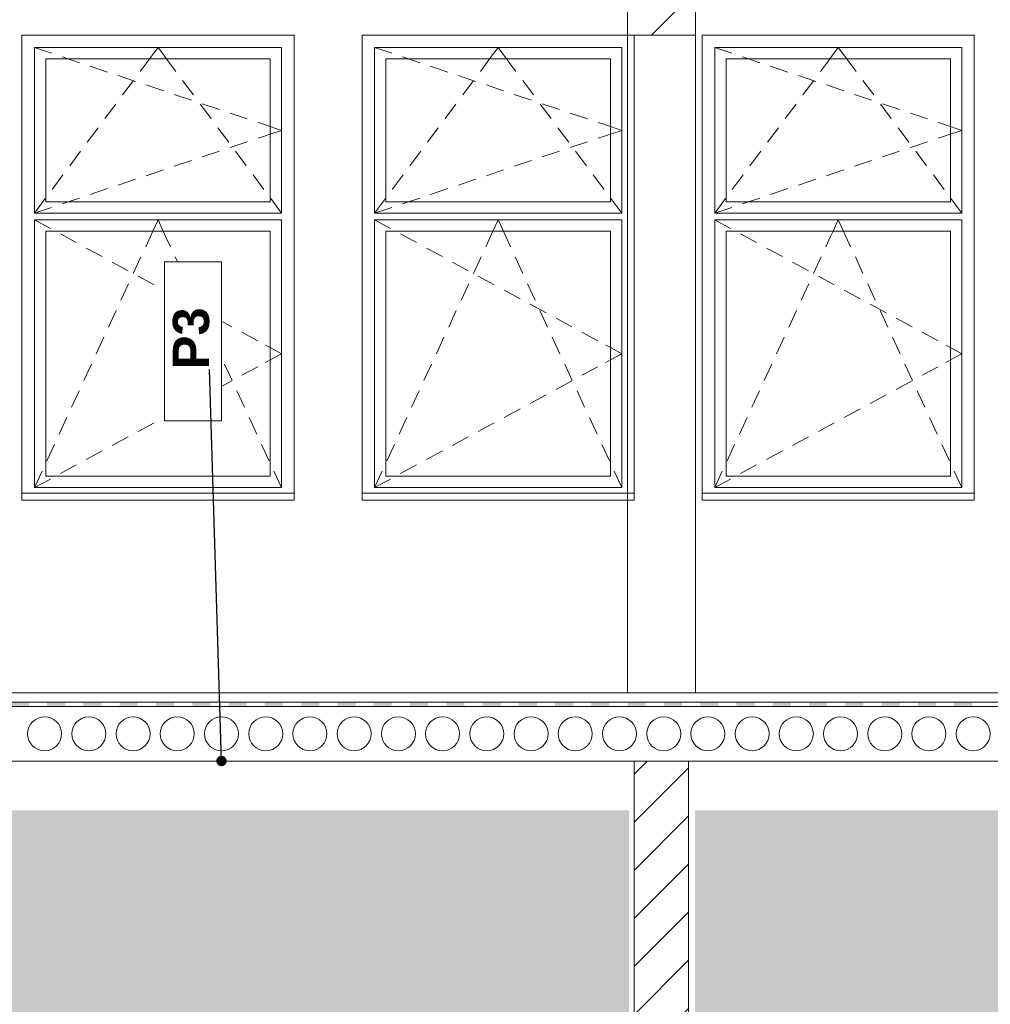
# Model space of a CAD drawing. Header units: centimetres. Extents: x 5703 to 19022, y -2164 to 612.
# Tile 23 of 49: x 15250 to 15678, y -849 to -415. Entities that reach past the tile are written whole.
import ezdxf

# ---------------------------------------------------------------- set-up
doc = ezdxf.new("R2010")
doc.units = ezdxf.units.CM
doc.header["$MEASUREMENT"] = 0
doc.set_wipeout_variables(frame=1)
for name, color, linetype in [('810-Ogólne', 7, 'Continuous'), ('830-Teksty Etykiety', 7, 'Continuous'), ('____PRZEKRÓJ_KRESKI', 7, 'Continuous'), ('MF_AREA_BLOCK', 7, 'Continuous'), ('MF_KRESKOWANIE', 7, 'Continuous'), ('MF_SCIANY_KONSTR', 7, 'Continuous'), ('MF_WIDOK', 7, 'Continuous'), ('MF_WYM_DUŻE', 7, 'Continuous')]:
    doc.layers.add(name, color=color, linetype=linetype)
doc.styles.add('GENERATED_STYLE_3', font='arial.ttf')
doc.styles.add('GENERATED_STYLE_5', font='arialbd.ttf')
doc.dimstyles.new('GENERATED_STYLE__1', dxfattribs={"dimtxt": 12, "dimasz": 6.08, "dimexe": 0.18, "dimexo": 0.0625, "dimgap": 0.09, "dimtad": 1, "dimdec": 0, "dimzin": 0, "dimdsep": 46, "dimtxsty": 'GENERATED_STYLE_3', "dimblk": 'ARROWHEAD_2', "dimblk1": 'ARROWHEAD_2', "dimblk2": 'ARROWHEAD_2', "dimcen": 0.09, "dimse1": 1, "dimse2": 1, "dimclrd": 7, "dimclre": 7, "dimclrt": 7, "dimadec": 0, "dimazin": 0, "dimtfac": 1, "dimtdec": 4, "dimtmove": 0, "dimatfit": 3, "dimfxl": 1, "dimtolj": 1, "dimtzin": 0, "dimarcsym": 0})
doc.dimstyles.new('GENERATED_STYLE__4', dxfattribs={"dimtxt": 0.18, "dimasz": 9.12, "dimexe": 0.18, "dimexo": 0.0625, "dimgap": 0.09, "dimtad": 0, "dimtih": 1, "dimtoh": 1, "dimdec": 4, "dimzin": 0, "dimdsep": 46, "dimcen": 0.09, "dimadec": 0, "dimazin": 0, "dimtfac": 1, "dimtdec": 4, "dimtmove": 0, "dimatfit": 3, "dimldrblk": 'ARROWHEAD_11', "dimfxl": 1, "dimtolj": 1, "dimtzin": 0, "dimarcsym": 0})
pattern_1 = [(45, (-4821233.928, -1061.357), (-10.60660172, 10.60660172), [])]

# ---------------------------------------------------------------- blocks, each defined once
blk = doc.blocks.new('*D23', base_point=(-4821233.93, -1061.36))
at = {"layer": 'MF_WYM_DUŻE', "color": 7, "linetype": 'Continuous', "lineweight": 15, "transparency": 16777216}
for p, q in [((16254.81, -273.67), (16246.81, -269.05)), ((16246.81, -1106.05), (16254.81, -1110.67))]:
    blk.add_line(p, q, dxfattribs=at)
at = {"layer": 'MF_WYM_DUŻE', "color": 7, "linetype": 'Continuous', "lineweight": 13, "transparency": 16777216}
for p, q in [((16250.81, -271.36), (16250.81, -267.45)), ((16256.81, -271.36), (16244.81, -271.36)), ((16250.81, -1108.36), (16250.81, -271.36)), ((16256.81, -1108.36), (16244.81, -1108.36)), ((16250.81, -1112.27), (16250.81, -1108.36))]:
    blk.add_line(p, q, dxfattribs=at)
at = {"layer": 'MF_WYM_DUŻE', "color": 7, "lineweight": 13, "transparency": 16777216, "insert": (16248.41, -703.52), "char_height": 12, "attachment_point": 7, "rotation": 90, "style": 'GENERATED_STYLE_3'}
blk.add_mtext('\\A1;{\\pql;\\fArial|b0|i0|c238|p38;837}', dxfattribs=at)
blk = doc.blocks.new('ARROWHEAD_2')
at = {"color": 0, "linetype": 'Continuous', "lineweight": 0}
for p, q in [((0, 0), (-1, 0)), ((-0.378, -0.655), (0.378, 0.655))]:
    blk.add_line(p, q, dxfattribs=at)
blk = doc.blocks.new('*D24', base_point=(-4821233.93, -1061.36))
at = {"layer": 'MF_WYM_DUŻE', "color": 7, "linetype": 'Continuous', "lineweight": 15, "transparency": 16777216}
for p, q in [((16224.81, -273.67), (16216.81, -269.05)), ((16216.81, -1106.05), (16224.81, -1110.67))]:
    blk.add_line(p, q, dxfattribs=at)
at = {"layer": 'MF_WYM_DUŻE', "color": 7, "linetype": 'Continuous', "lineweight": 13, "transparency": 16777216}
for p, q in [((16220.81, -271.36), (16220.81, -267.45)), ((16226.81, -271.36), (16214.81, -271.36)), ((16220.81, -1108.36), (16220.81, -271.36)), ((16226.81, -1108.36), (16214.81, -1108.36)), ((16220.81, -1112.27), (16220.81, -1108.36))]:
    blk.add_line(p, q, dxfattribs=at)
at = {"layer": 'MF_WYM_DUŻE', "color": 7, "lineweight": 13, "transparency": 16777216, "insert": (16218.41, -703.52), "char_height": 12, "attachment_point": 7, "rotation": 90, "style": 'GENERATED_STYLE_3'}
blk.add_mtext('\\A1;{\\pql;\\fArial|b0|i0|c238|p38;837}', dxfattribs=at)
blk = doc.blocks.new('*X54', base_point=(-4821233.93, -1061.36))
at = {"layer": '810-Ogólne', "linetype": 'Continuous', "lineweight": 0, "true_color": 0x000000}
for points in [[(15246.08, -715.36), (15246.08, -716.45), (15254.08, -716.45), (15254.08, -715.36)], [(15262.08, -715.36), (15262.08, -716.45), (15270.08, -716.45), (15270.08, -715.36)], [(15278.08, -715.36), (15278.08, -716.44), (15286.08, -716.44), (15286.08, -715.36)], [(15294.08, -715.36), (15294.08, -716.44), (15302.08, -716.44), (15302.08, -715.36)], [(15310.08, -715.36), (15310.08, -716.44), (15318.08, -716.44), (15318.08, -715.36)], [(15326.08, -715.36), (15326.08, -716.44), (15334.08, -716.44), (15334.08, -715.36)], [(15342.08, -715.36), (15342.08, -716.44), (15350.08, -716.44), (15350.08, -715.36)], [(15358.08, -715.36), (15358.08, -716.44), (15366.08, -716.44), (15366.08, -715.36)], [(15374.08, -715.36), (15374.08, -716.44), (15382.08, -716.44), (15382.08, -715.36)], [(15390.08, -715.36), (15390.08, -716.44), (15398.08, -716.44), (15398.08, -715.36)], [(15406.08, -715.36), (15406.08, -716.44), (15414.08, -716.44), (15414.08, -715.36)], [(15422.08, -715.36), (15422.08, -716.44), (15430.08, -716.44), (15430.08, -715.36)], [(15438.08, -715.36), (15438.08, -716.44), (15446.08, -716.44), (15446.08, -715.36)], [(15454.08, -715.36), (15454.08, -716.44), (15462.08, -716.44), (15462.08, -715.36)], [(15470.08, -715.36), (15470.08, -716.44), (15478.08, -716.44), (15478.08, -715.36)], [(15486.08, -715.36), (15486.08, -716.44), (15494.08, -716.44), (15494.08, -715.36)], [(15502.08, -715.36), (15502.08, -716.44), (15510.08, -716.44), (15510.08, -715.36)], [(15518.08, -715.36), (15518.08, -716.44), (15526.08, -716.44), (15526.08, -715.36)], [(15534.08, -715.36), (15534.08, -716.44), (15542.08, -716.44), (15542.08, -715.36)], [(15550.08, -715.36), (15550.08, -716.44), (15558.08, -716.44), (15558.08, -715.36)], [(15566.08, -715.36), (15566.08, -716.44), (15574.08, -716.44), (15574.08, -715.36)], [(15582.08, -715.36), (15582.08, -716.44), (15590.08, -716.44), (15590.08, -715.36)], [(15598.08, -715.36), (15598.08, -716.44), (15606.08, -716.44), (15606.08, -715.36)], [(15614.08, -715.36), (15614.08, -716.44), (15622.08, -716.44), (15622.08, -715.36)], [(15630.08, -715.36), (15630.08, -716.44), (15638.08, -716.44), (15638.08, -715.36)], [(15646.08, -715.36), (15646.08, -716.44), (15654.08, -716.44), (15654.08, -715.36)], [(15662.08, -715.36), (15662.08, -716.44), (15670.08, -716.44), (15670.08, -715.36)], [(15254.08, -716.45), (15246.08, -716.45), (15246.08, -717.36), (15254.08, -717.36)], [(15270.08, -716.45), (15262.08, -716.45), (15262.08, -717.36), (15270.08, -717.36)], [(15286.08, -716.44), (15278.08, -716.44), (15278.08, -717.36), (15286.08, -717.36)], [(15302.08, -716.44), (15294.08, -716.44), (15294.08, -717.36), (15302.08, -717.36)], [(15318.08, -716.44), (15310.08, -716.44), (15310.08, -717.36), (15318.08, -717.36)], [(15334.08, -716.44), (15326.08, -716.44), (15326.08, -717.36), (15334.08, -717.36)], [(15350.08, -716.44), (15342.08, -716.44), (15342.08, -717.36), (15350.08, -717.36)], [(15366.08, -716.44), (15358.08, -716.44), (15358.08, -717.36), (15366.08, -717.36)], [(15382.08, -716.44), (15374.08, -716.44), (15374.08, -717.36), (15382.08, -717.36)], [(15398.08, -716.44), (15390.08, -716.44), (15390.08, -717.36), (15398.08, -717.36)], [(15414.08, -716.44), (15406.08, -716.44), (15406.08, -717.36), (15414.08, -717.36)], [(15430.08, -716.44), (15422.08, -716.44), (15422.08, -717.36), (15430.08, -717.36)], [(15446.08, -716.44), (15438.08, -716.44), (15438.08, -717.36), (15446.08, -717.36)], [(15462.08, -716.44), (15454.08, -716.44), (15454.08, -717.36), (15462.08, -717.36)], [(15478.08, -716.44), (15470.08, -716.44), (15470.08, -717.36), (15478.08, -717.36)], [(15494.08, -716.44), (15486.08, -716.44), (15486.08, -717.36), (15494.08, -717.36)], [(15510.08, -716.44), (15502.08, -716.44), (15502.08, -717.36), (15510.08, -717.36)], [(15526.08, -716.44), (15518.08, -716.44), (15518.08, -717.36), (15526.08, -717.36)], [(15542.08, -716.44), (15534.08, -716.44), (15534.08, -717.36), (15542.08, -717.36)], [(15558.08, -716.44), (15550.08, -716.44), (15550.08, -717.36), (15558.08, -717.36)], [(15574.08, -716.44), (15566.08, -716.44), (15566.08, -717.36), (15574.08, -717.36)], [(15590.08, -716.44), (15582.08, -716.44), (15582.08, -717.36), (15590.08, -717.36)], [(15606.08, -716.44), (15598.08, -716.44), (15598.08, -717.36), (15606.08, -717.36)], [(15622.08, -716.44), (15614.08, -716.44), (15614.08, -717.36), (15622.08, -717.36)], [(15638.08, -716.44), (15630.08, -716.44), (15630.08, -717.36), (15638.08, -717.36)], [(15654.08, -716.44), (15646.08, -716.44), (15646.08, -717.36), (15654.08, -717.36)], [(15670.08, -716.44), (15662.08, -716.44), (15662.08, -717.36), (15670.08, -717.36)]]:
    blk.add_hatch(color=18, dxfattribs=at).paths.add_polyline_path(points)
blk = doc.blocks.new('*D147', base_point=(-4821233.93, -1061.36))
at = {"layer": 'MF_WYM_DUŻE', "color": 7, "linetype": 'Continuous', "lineweight": 15, "transparency": 16777216}
for p, q in [((15932.7, -389.05), (15940.7, -393.67)), ((15932.7, -1059.05), (15940.7, -1063.67))]:
    blk.add_line(p, q, dxfattribs=at)
at = {"layer": 'MF_WYM_DUŻE', "color": 7, "linetype": 'Continuous', "lineweight": 13, "transparency": 16777216}
for p, q in [((15942.7, -391.36), (15930.7, -391.36)), ((15936.7, -1061.36), (15936.7, -391.36)), ((15942.7, -1061.36), (15930.7, -1061.36))]:
    blk.add_line(p, q, dxfattribs=at)
at = {"layer": 'MF_WYM_DUŻE', "color": 7, "lineweight": 13, "transparency": 16777216, "char_height": 12, "attachment_point": 7, "rotation": 90, "style": 'GENERATED_STYLE_3'}
for s, insert in [('\\A1;{\\pql;\\fArial|b0|i0|c238|p38;670}', (15934.3, -730.91)), ('\\A1;{\\pql;\\fArial|b0|i0|c238|p38;12}', (15934.3, -1059.05))]:
    blk.add_mtext(s, dxfattribs=dict(at, insert=insert))
blk = doc.blocks.new('*D157', base_point=(-4821233.93, -1061.36))
at = {"layer": 'MF_WYM_DUŻE', "color": 7, "linetype": 'Continuous', "lineweight": 15, "transparency": 16777216}
for p, q in [((15962.7, -389.05), (15970.7, -393.67)), ((15962.7, -1059.05), (15970.7, -1063.67))]:
    blk.add_line(p, q, dxfattribs=at)
at = {"layer": 'MF_WYM_DUŻE', "color": 7, "linetype": 'Continuous', "lineweight": 13, "transparency": 16777216}
for p, q in [((15972.7, -391.36), (15960.7, -391.36)), ((15966.7, -1061.36), (15966.7, -391.36)), ((15972.7, -1061.36), (15960.7, -1061.36))]:
    blk.add_line(p, q, dxfattribs=at)
at = {"layer": 'MF_WYM_DUŻE', "color": 7, "lineweight": 13, "transparency": 16777216, "char_height": 12, "attachment_point": 7, "rotation": 90, "style": 'GENERATED_STYLE_3'}
for s, insert in [('\\A1;{\\pql;\\fArial|b0|i0|c238|p38;670}', (15964.3, -730.91)), ('\\A1;{\\pql;\\fArial|b0|i0|c238|p38;12}', (15964.3, -1059.05))]:
    blk.add_mtext(s, dxfattribs=dict(at, insert=insert))
blk = doc.blocks.new('ARROWHEAD_11')
at = {"color": 0, "linetype": 'Continuous', "lineweight": 0}
blk.add_line((0, 0), (-1, 0), dxfattribs=at)
at = {"color": 0, "linetype": 'Continuous', "lineweight": 0, "const_width": 0.25, "flags": 128}
blk.add_lwpolyline([(-0.125, 0, 1), (0.125, 0, 1)], format="xyb", close=True, dxfattribs=at)

msp = doc.modelspace()

# ---------------------------------------------------------------- hatches: boundary and pattern name
at = {"layer": 'MF_KRESKOWANIE', "linetype": 'Continuous', "lineweight": 13, "true_color": 0x6a6a6a}
h = msp.add_hatch(dxfattribs=at)
h.set_pattern_fill('BLOCZKI_CERAMICZNE_0002', color=251, style=0, pattern_type=2)
h.set_pattern_definition(pattern_1)
h.paths.add_polyline_path([(15517.98, -391.36), (15547.98, -391.36), (15547.98, -421.36), (15517.98, -421.36)])
h = msp.add_hatch(dxfattribs=at)
h.set_pattern_fill('BLOCZKI_CERAMICZNE_0002', color=251, style=0, pattern_type=2)
h.set_pattern_definition(pattern_1)
h.paths.add_polyline_path([(15520.98, -741.36), (15544.98, -741.36), (15544.98, -1076.16), (15520.98, -1076.16)])
at = {"layer": 'MF_KRESKOWANIE', "linetype": 'Continuous', "lineweight": 18}
for points in [[(14954.51, -763.11), (15518.71, -763.11), (15518.71, -992.83), (14954.51, -992.83)], [(15547.73, -763.11), (15803.18, -763.11), (15803.18, -992.83), (15547.73, -992.83)]]:
    msp.add_hatch(color=255, dxfattribs=at).paths.add_polyline_path(points)

# ---------------------------------------------------------------- linework, layer by layer
at = {"layer": '810-Ogólne', "color": 7, "linetype": 'Continuous', "lineweight": 13}
for p, q in [((16120.42, -715.36), (14351.98, -715.36)), ((14351.98, -717.36), (16120.42, -717.36))]:
    msp.add_line(p, q, dxfattribs=at)
at = {"layer": '____PRZEKRÓJ_KRESKI', "color": 7, "linetype": 'Continuous', "lineweight": 13}
for p, q in [((15250.98, -623.36), (15250.98, -421.36)), ((15250.98, -421.36), (15370.98, -421.36)), ((15370.98, -421.36), (15370.98, -623.36)), ((15400.98, -623.36), (15400.98, -421.36)), ((15400.98, -421.36), (15520.98, -421.36)), ((15520.98, -421.36), (15520.98, -623.36)), ((15550.98, -623.36), (15550.98, -421.36)), ((15550.98, -421.36), (15670.98, -421.36)), ((15670.98, -421.36), (15670.98, -623.36)), ((15256.48, -431.86), (15256.48, -426.86)), ((15256.48, -426.86), (15365.48, -426.86)), ((15256.48, -426.86), (15264.06, -429.4)), ((15307.24, -431.86), (15310.98, -426.86)), ((15314.71, -431.86), (15310.98, -426.86)), ((15365.48, -426.86), (15365.48, -431.86)), ((15406.48, -431.86), (15406.48, -426.86)), ((15406.48, -426.86), (15515.48, -426.86)), ((15406.48, -426.86), (15414.06, -429.4)), ((15457.24, -431.86), (15460.98, -426.86)), ((15464.71, -431.86), (15460.98, -426.86)), ((15515.48, -426.86), (15515.48, -431.86)), ((15556.48, -431.86), (15556.48, -426.86)), ((15556.48, -426.86), (15665.48, -426.86)), ((15556.48, -426.86), (15564.06, -429.4)), ((15607.24, -431.86), (15610.98, -426.86)), ((15614.71, -431.86), (15610.98, -426.86)), ((15665.48, -426.86), (15665.48, -431.86)), ((15256.48, -494.86), (15256.48, -431.86)), ((15261.48, -431.86), (15261.48, -494.86)), ((15360.48, -431.86), (15261.48, -431.86)), ((15268.8, -430.99), (15271.41, -431.86)), ((15271.41, -431.86), (15276.39, -433.53)), ((15303.14, -437.35), (15306.19, -433.27)), ((15306.19, -433.27), (15307.24, -431.86)), ((15315.76, -433.27), (15314.71, -431.86)), ((15318.81, -437.35), (15315.76, -433.27)), ((15360.48, -494.86), (15360.48, -431.86)), ((15365.48, -431.86), (15365.48, -494.86)), ((15406.48, -494.86), (15406.48, -431.86)), ((15411.48, -431.86), (15411.48, -494.86)), ((15510.48, -431.86), (15411.48, -431.86)), ((15418.8, -430.99), (15421.41, -431.86)), ((15421.41, -431.86), (15426.39, -433.53)), ((15453.14, -437.35), (15456.19, -433.27)), ((15456.19, -433.27), (15457.24, -431.86)), ((15465.76, -433.27), (15464.71, -431.86)), ((15468.81, -437.35), (15465.76, -433.27)), ((15510.48, -494.86), (15510.48, -431.86)), ((15515.48, -431.86), (15515.48, -494.86)), ((15556.48, -494.86), (15556.48, -431.86)), ((15561.48, -431.86), (15561.48, -494.86)), ((15660.48, -431.86), (15561.48, -431.86)), ((15568.8, -430.99), (15571.41, -431.86)), ((15571.41, -431.86), (15576.39, -433.53)), ((15603.14, -437.35), (15606.19, -433.27)), ((15606.19, -433.27), (15607.24, -431.86)), ((15615.76, -433.27), (15614.71, -431.86)), ((15618.81, -437.35), (15615.76, -433.27)), ((15660.48, -494.86), (15660.48, -431.86)), ((15665.48, -431.86), (15665.48, -494.86)), ((15281.13, -435.11), (15288.72, -437.65)), ((15431.13, -435.11), (15438.72, -437.65)), ((15581.13, -435.11), (15588.72, -437.65)), ((15293.46, -439.24), (15301.05, -441.78)), ((15295.36, -447.77), (15300.15, -441.36)), ((15326.59, -447.77), (15321.81, -441.36)), ((15443.46, -439.24), (15451.05, -441.78)), ((15445.36, -447.77), (15450.15, -441.36)), ((15476.59, -447.77), (15471.81, -441.36)), ((15593.46, -439.24), (15601.05, -441.78)), ((15595.36, -447.77), (15600.15, -441.36)), ((15626.59, -447.77), (15621.81, -441.36)), ((15305.79, -443.37), (15313.37, -445.91)), ((15455.79, -443.37), (15463.37, -445.91)), ((15605.79, -443.37), (15613.37, -445.91)), ((15318.11, -447.5), (15325.7, -450.04)), ((15468.11, -447.5), (15475.7, -450.04)), ((15618.11, -447.5), (15625.7, -450.04)), ((15287.59, -458.19), (15292.37, -451.78)), ((15334.37, -458.19), (15329.58, -451.78)), ((15330.44, -451.62), (15338.03, -454.17)), ((15437.59, -458.19), (15442.37, -451.78)), ((15484.37, -458.19), (15479.58, -451.78)), ((15480.44, -451.62), (15488.03, -454.17)), ((15587.59, -458.19), (15592.37, -451.78)), ((15634.37, -458.19), (15629.58, -451.78)), ((15630.44, -451.62), (15638.03, -454.17)), ((15342.77, -455.75), (15350.35, -458.29)), ((15355.1, -459.88), (15357.89, -460.82)), ((15492.77, -455.75), (15500.35, -458.29)), ((15505.1, -459.88), (15507.89, -460.82)), ((15642.77, -455.75), (15650.35, -458.29)), ((15655.1, -459.88), (15657.89, -460.82)), ((15279.81, -468.61), (15284.59, -462.2)), ((15342.15, -468.61), (15337.36, -462.2)), ((15357.89, -460.82), (15360.48, -461.68)), ((15360.48, -461.68), (15365.48, -463.36)), ((15360.48, -465.03), (15365.48, -463.36)), ((15429.81, -468.61), (15434.59, -462.2)), ((15492.15, -468.61), (15487.36, -462.2)), ((15507.89, -460.82), (15510.48, -461.68)), ((15510.48, -461.68), (15515.48, -463.36)), ((15510.48, -465.03), (15515.48, -463.36)), ((15579.81, -468.61), (15584.59, -462.2)), ((15642.15, -468.61), (15637.36, -462.2)), ((15657.89, -460.82), (15660.48, -461.68)), ((15660.48, -461.68), (15665.48, -463.36)), ((15660.48, -465.03), (15665.48, -463.36)), ((15342.77, -470.96), (15350.35, -468.42)), ((15355.1, -466.83), (15357.89, -465.9)), ((15357.89, -465.9), (15360.48, -465.03)), ((15492.77, -470.96), (15500.35, -468.42)), ((15505.1, -466.83), (15507.89, -465.9)), ((15507.89, -465.9), (15510.48, -465.03)), ((15642.77, -470.96), (15650.35, -468.42)), ((15655.1, -466.83), (15657.89, -465.9)), ((15657.89, -465.9), (15660.48, -465.03)), ((15272.03, -479.02), (15276.82, -472.61)), ((15330.44, -475.09), (15338.03, -472.55)), ((15349.92, -479.02), (15345.14, -472.61)), ((15422.03, -479.02), (15426.82, -472.61)), ((15480.44, -475.09), (15488.03, -472.55)), ((15499.92, -479.02), (15495.14, -472.61)), ((15572.03, -479.02), (15576.82, -472.61)), ((15630.44, -475.09), (15638.03, -472.55)), ((15649.92, -479.02), (15645.14, -472.61)), ((15318.11, -479.22), (15325.7, -476.68)), ((15468.11, -479.22), (15475.7, -476.68)), ((15618.11, -479.22), (15625.7, -476.68)), ((15305.79, -483.35), (15313.37, -480.81)), ((15455.79, -483.35), (15463.37, -480.81)), ((15605.79, -483.35), (15613.37, -480.81)), ((15264.25, -489.44), (15269.04, -483.03)), ((15293.46, -487.47), (15301.05, -484.93)), ((15357.7, -489.44), (15352.91, -483.03)), ((15414.25, -489.44), (15419.04, -483.03)), ((15443.46, -487.47), (15451.05, -484.93)), ((15507.7, -489.44), (15502.91, -483.03)), ((15564.25, -489.44), (15569.04, -483.03)), ((15593.46, -487.47), (15601.05, -484.93)), ((15657.7, -489.44), (15652.91, -483.03)), ((15281.13, -491.6), (15288.72, -489.06)), ((15431.13, -491.6), (15438.72, -489.06)), ((15581.13, -491.6), (15588.72, -489.06)), ((15256.48, -499.86), (15261.26, -493.45)), ((15271.41, -494.86), (15276.39, -493.19)), ((15365.48, -499.86), (15360.69, -493.45)), ((15406.48, -499.86), (15411.26, -493.45)), ((15421.41, -494.86), (15426.39, -493.19)), ((15515.48, -499.86), (15510.69, -493.45)), ((15556.48, -499.86), (15561.26, -493.45)), ((15571.41, -494.86), (15576.39, -493.19)), ((15665.48, -499.86), (15660.69, -493.45)), ((15256.48, -499.86), (15256.48, -494.86)), ((15256.48, -499.86), (15264.06, -497.32)), ((15261.48, -494.86), (15360.48, -494.86)), ((15268.8, -495.73), (15271.41, -494.86)), ((15365.48, -494.86), (15365.48, -499.86)), ((15406.48, -499.86), (15406.48, -494.86)), ((15406.48, -499.86), (15414.06, -497.32)), ((15411.48, -494.86), (15510.48, -494.86)), ((15418.8, -495.73), (15421.41, -494.86)), ((15515.48, -494.86), (15515.48, -499.86)), ((15556.48, -499.86), (15556.48, -494.86)), ((15556.48, -499.86), (15564.06, -497.32)), ((15561.48, -494.86), (15660.48, -494.86)), ((15568.8, -495.73), (15571.41, -494.86)), ((15665.48, -494.86), (15665.48, -499.86)), ((15365.48, -499.86), (15256.48, -499.86)), ((15256.48, -507.86), (15256.48, -502.86)), ((15256.48, -502.86), (15365.48, -502.86)), ((15256.48, -502.86), (15263.51, -506.67)), ((15308.67, -507.86), (15310.98, -502.86)), ((15313.29, -507.86), (15310.98, -502.86)), ((15365.48, -502.86), (15365.48, -507.86)), ((15515.48, -499.86), (15406.48, -499.86)), ((15406.48, -507.86), (15406.48, -502.86)), ((15406.48, -502.86), (15515.48, -502.86)), ((15406.48, -502.86), (15413.51, -506.67)), ((15458.67, -507.86), (15460.98, -502.86)), ((15463.29, -507.86), (15460.98, -502.86)), ((15515.48, -502.86), (15515.48, -507.86)), ((15665.48, -499.86), (15556.48, -499.86)), ((15556.48, -507.86), (15556.48, -502.86)), ((15556.48, -502.86), (15665.48, -502.86)), ((15556.48, -502.86), (15563.51, -506.67)), ((15608.67, -507.86), (15610.98, -502.86)), ((15613.29, -507.86), (15610.98, -502.86)), ((15665.48, -502.86), (15665.48, -507.86)), ((15256.48, -615.86), (15256.48, -507.86)), ((15261.48, -507.86), (15261.48, -615.86)), ((15360.48, -507.86), (15261.48, -507.86)), ((15267.91, -509.05), (15274.95, -512.85)), ((15305.54, -514.64), (15307.62, -510.12)), ((15307.62, -510.12), (15308.67, -507.86)), ((15314.33, -510.12), (15313.29, -507.86)), ((15316.42, -514.64), (15314.33, -510.12)), ((15360.48, -615.86), (15360.48, -507.86)), ((15365.48, -507.86), (15365.48, -615.86)), ((15406.48, -615.86), (15406.48, -507.86)), ((15411.48, -507.86), (15411.48, -615.86)), ((15510.48, -507.86), (15411.48, -507.86)), ((15417.91, -509.05), (15424.95, -512.85)), ((15455.54, -514.64), (15457.62, -510.12)), ((15457.62, -510.12), (15458.67, -507.86)), ((15464.33, -510.12), (15463.29, -507.86)), ((15466.42, -514.64), (15464.33, -510.12)), ((15510.48, -615.86), (15510.48, -507.86)), ((15515.48, -507.86), (15515.48, -615.86)), ((15556.48, -615.86), (15556.48, -507.86)), ((15561.48, -507.86), (15561.48, -615.86)), ((15660.48, -507.86), (15561.48, -507.86)), ((15567.91, -509.05), (15574.95, -512.85)), ((15605.54, -514.64), (15607.62, -510.12)), ((15607.62, -510.12), (15608.67, -507.86)), ((15614.33, -510.12), (15613.29, -507.86)), ((15616.42, -514.64), (15614.33, -510.12)), ((15660.48, -615.86), (15660.48, -507.86)), ((15665.48, -507.86), (15665.48, -615.86)), ((15279.34, -515.23), (15286.38, -519.04)), ((15429.34, -515.23), (15436.38, -519.04)), ((15579.34, -515.23), (15586.38, -519.04)), ((15300.08, -526.44), (15303.44, -519.18)), ((15321.87, -526.44), (15318.52, -519.18)), ((15450.08, -526.44), (15453.44, -519.18)), ((15471.87, -526.44), (15468.52, -519.18)), ((15600.08, -526.44), (15603.44, -519.18)), ((15621.87, -526.44), (15618.52, -519.18)), ((15290.78, -521.42), (15297.81, -525.23)), ((15440.78, -521.42), (15447.81, -525.23)), ((15590.78, -521.42), (15597.81, -525.23)), ((15302.21, -527.61), (15309.24, -531.42)), ((15452.21, -527.61), (15459.24, -531.42)), ((15602.21, -527.61), (15609.24, -531.42)), ((15294.63, -538.24), (15297.99, -530.98)), ((15313.64, -533.8), (15320.68, -537.61)), ((15327.32, -538.24), (15323.97, -530.98)), ((15444.63, -538.24), (15447.99, -530.98)), ((15463.64, -533.8), (15470.68, -537.61)), ((15477.32, -538.24), (15473.97, -530.98)), ((15594.63, -538.24), (15597.99, -530.98)), ((15613.64, -533.8), (15620.68, -537.61)), ((15627.32, -538.24), (15623.97, -530.98)), ((15325.07, -539.99), (15332.11, -543.8)), ((15475.07, -539.99), (15482.11, -543.8)), ((15625.07, -539.99), (15632.11, -543.8)), ((15289.18, -550.05), (15292.54, -542.78)), ((15332.77, -550.05), (15329.42, -542.78)), ((15336.51, -546.18), (15343.54, -549.98)), ((15439.18, -550.05), (15442.54, -542.78)), ((15482.77, -550.05), (15479.42, -542.78)), ((15486.51, -546.18), (15493.54, -549.98)), ((15589.18, -550.05), (15592.54, -542.78)), ((15632.77, -550.05), (15629.42, -542.78)), ((15636.51, -546.18), (15643.54, -549.98)), ((15283.73, -561.85), (15287.09, -554.58)), ((15338.22, -561.85), (15334.87, -554.58)), ((15347.94, -552.36), (15354.97, -556.17)), ((15433.73, -561.85), (15437.09, -554.58)), ((15488.22, -561.85), (15484.87, -554.58)), ((15497.94, -552.36), (15504.97, -556.17)), ((15583.73, -561.85), (15587.09, -554.58)), ((15638.22, -561.85), (15634.87, -554.58)), ((15647.94, -552.36), (15654.97, -556.17)), ((15358.44, -558.05), (15360.48, -559.15)), ((15360.48, -559.15), (15365.48, -561.86)), ((15508.44, -558.05), (15510.48, -559.15)), ((15510.48, -559.15), (15515.48, -561.86)), ((15658.44, -558.05), (15660.48, -559.15)), ((15660.48, -559.15), (15665.48, -561.86)), ((15360.48, -564.56), (15365.48, -561.86)), ((15510.48, -564.56), (15515.48, -561.86)), ((15660.48, -564.56), (15665.48, -561.86)), ((15278.28, -573.65), (15281.64, -566.39)), ((15343.67, -573.65), (15340.32, -566.39)), ((15347.94, -571.35), (15354.97, -567.54)), ((15358.44, -565.67), (15360.48, -564.56)), ((15428.28, -573.65), (15431.64, -566.39)), ((15493.67, -573.65), (15490.32, -566.39)), ((15497.94, -571.35), (15504.97, -567.54)), ((15508.44, -565.67), (15510.48, -564.56)), ((15578.28, -573.65), (15581.64, -566.39)), ((15643.67, -573.65), (15640.32, -566.39)), ((15647.94, -571.35), (15654.97, -567.54)), ((15658.44, -565.67), (15660.48, -564.56)), ((15336.51, -577.54), (15343.54, -573.73)), ((15486.51, -577.54), (15493.54, -573.73)), ((15636.51, -577.54), (15643.54, -573.73)), ((15272.83, -585.45), (15276.18, -578.19)), ((15325.07, -583.73), (15332.11, -579.92)), ((15349.12, -585.45), (15345.77, -578.19)), ((15422.83, -585.45), (15426.18, -578.19)), ((15475.07, -583.73), (15482.11, -579.92)), ((15499.12, -585.45), (15495.77, -578.19)), ((15572.83, -585.45), (15576.18, -578.19)), ((15625.07, -583.73), (15632.11, -579.92)), ((15649.12, -585.45), (15645.77, -578.19)), ((15267.38, -597.25), (15270.73, -589.99)), ((15313.64, -589.92), (15320.68, -586.11)), ((15354.58, -597.25), (15351.22, -589.99)), ((15417.38, -597.25), (15420.73, -589.99)), ((15463.64, -589.92), (15470.68, -586.11)), ((15504.58, -597.25), (15501.22, -589.99)), ((15567.38, -597.25), (15570.73, -589.99)), ((15613.64, -589.92), (15620.68, -586.11)), ((15654.58, -597.25), (15651.22, -589.99)), ((15302.21, -596.1), (15309.24, -592.3)), ((15452.21, -596.1), (15459.24, -592.3)), ((15602.21, -596.1), (15609.24, -592.3)), ((15290.78, -602.29), (15297.81, -598.48)), ((15440.78, -602.29), (15447.81, -598.48)), ((15590.78, -602.29), (15597.81, -598.48)), ((15261.93, -609.06), (15265.28, -601.79)), ((15360.03, -609.06), (15356.67, -601.79)), ((15411.93, -609.06), (15415.28, -601.79)), ((15510.03, -609.06), (15506.67, -601.79)), ((15561.93, -609.06), (15565.28, -601.79)), ((15660.03, -609.06), (15656.67, -601.79)), ((15279.34, -608.48), (15286.38, -604.67)), ((15429.34, -608.48), (15436.38, -604.67)), ((15579.34, -608.48), (15586.38, -604.67)), ((15267.91, -614.67), (15274.95, -610.86)), ((15417.91, -614.67), (15424.95, -610.86)), ((15567.91, -614.67), (15574.95, -610.86)), ((15256.48, -620.86), (15259.83, -613.59)), ((15256.48, -620.86), (15256.48, -615.86)), ((15261.48, -615.86), (15360.48, -615.86)), ((15365.48, -620.86), (15362.12, -613.59)), ((15365.48, -615.86), (15365.48, -620.86)), ((15406.48, -620.86), (15409.83, -613.59)), ((15406.48, -620.86), (15406.48, -615.86)), ((15411.48, -615.86), (15510.48, -615.86)), ((15515.48, -620.86), (15512.12, -613.59)), ((15515.48, -615.86), (15515.48, -620.86)), ((15556.48, -620.86), (15559.83, -613.59)), ((15556.48, -620.86), (15556.48, -615.86)), ((15561.48, -615.86), (15660.48, -615.86)), ((15665.48, -620.86), (15662.12, -613.59)), ((15665.48, -615.86), (15665.48, -620.86)), ((15256.48, -620.86), (15263.51, -617.05)), ((15406.48, -620.86), (15413.51, -617.05)), ((15556.48, -620.86), (15563.51, -617.05)), ((15250.98, -623.36), (15370.98, -623.36)), ((15250.98, -626.36), (15250.98, -623.36)), ((15365.48, -620.86), (15256.48, -620.86)), ((15370.98, -626.36), (15370.98, -623.36)), ((15400.98, -623.36), (15520.98, -623.36)), ((15400.98, -626.36), (15400.98, -623.36)), ((15515.48, -620.86), (15406.48, -620.86)), ((15520.98, -626.36), (15520.98, -623.36)), ((15550.98, -623.36), (15670.98, -623.36)), ((15550.98, -626.36), (15550.98, -623.36)), ((15665.48, -620.86), (15556.48, -620.86)), ((15670.98, -626.36), (15670.98, -623.36)), ((15250.98, -626.36), (15370.98, -626.36)), ((15400.98, -626.36), (15520.98, -626.36)), ((15550.98, -626.36), (15670.98, -626.36))]:
    msp.add_line(p, q, dxfattribs=at)
at = {"layer": 'MF_AREA_BLOCK', "color": 7, "linetype": 'Continuous', "lineweight": 13}
for p, q in [((15517.98, -391.36), (15517.98, -711.36)), ((15547.98, -421.36), (15547.98, -711.36))]:
    msp.add_line(p, q, dxfattribs=at)
at = {"layer": 'MF_KRESKOWANIE', "color": 7, "linetype": 'Continuous', "lineweight": 13, "flags": 128}
for points in [[(15517.98, -391.36), (15547.98, -391.36), (15547.98, -421.36), (15517.98, -421.36)], [(14351.98, -711.36), (16120.98, -711.36), (16120.98, -741.36), (14351.98, -741.36)], [(15520.98, -741.36), (15544.98, -741.36), (15544.98, -1076.16), (15520.98, -1076.16)]]:
    msp.add_lwpolyline(points, close=True, dxfattribs=at)
at = {"layer": 'MF_SCIANY_KONSTR', "color": 251, "linetype": 'Continuous', "lineweight": 13, "true_color": 0x6a6a6a}
msp.add_line((14351.42, -717.36), (16121.35, -717.36), dxfattribs=at)
at = {"layer": 'MF_WIDOK', "color": 251, "linetype": 'Continuous', "lineweight": 13, "true_color": 0x6a6a6a}
for centre in [(15260.98, -729.36), (15280.48, -729.36), (15299.98, -729.36), (15319.48, -729.36), (15338.98, -729.36), (15358.48, -729.36), (15377.98, -729.36), (15397.48, -729.36), (15416.98, -729.36), (15436.48, -729.36), (15455.98, -729.36), (15475.48, -729.36), (15494.98, -729.36), (15514.48, -729.36), (15533.98, -729.36), (15553.48, -729.36), (15572.98, -729.36), (15592.48, -729.36), (15611.98, -729.36), (15631.48, -729.36), (15650.98, -729.36), (15670.48, -729.36)]:
    msp.add_circle(centre, 7.5, dxfattribs=at)

# ---------------------------------------------------------------- block references
at = {"layer": '810-Ogólne', "color": 7, "linetype": 'Continuous', "lineweight": 13}
msp.add_blockref('*X54', (-4821233.93, -1061.36), dxfattribs=at)

# ---------------------------------------------------------------- dimensions: what is measured, and where the dimension line sits
at = {"layer": 'MF_WYM_DUŻE', "color": 7, "linetype": 'Continuous', "lineweight": 13}
for base, p1, p2, picture, middle in [((16250.81, -271.36), (16420.98, -1108.36), (14293.98, -271.36), '*D23', (16242.41, -689.79)), ((16220.81, -271.36), (16420.98, -1108.36), (14293.98, -271.36), '*D24', (16212.41, -689.79)), ((15936.7, -391.36), (14351.98, -1061.36), (14351.98, -391.36), '*D147', (15928.3, -717.19)), ((15966.7, -391.36), (14351.98, -1061.36), (14351.98, -391.36), '*D157', (15958.3, -717.19))]:
    dim = msp.add_linear_dim(base=base, p1=p1, p2=p2, angle=90, dimstyle='GENERATED_STYLE__1', dxfattribs=at)
    dim.commit()
    dim.dimension.update_dxf_attribs({"geometry": picture, "text_midpoint": middle, "dimtype": 160, "text_rotation": 90})

# ---------------------------------------------------------------- next in the draw order: wipeouts: each hides what was drawn before it
at = {"color": 7, "linetype": 'Continuous', "lineweight": 13, "ltscale": 61346.161854}
msp.add_wipeout([(15313.83, -591.36), (15313.83, -521.36), (15338.98, -521.36), (15338.98, -591.36)], dxfattribs=at).dxf.layer = '830-Teksty Etykiety'

# ---------------------------------------------------------------- next in the draw order: linework, layer by layer
at = {"layer": '830-Teksty Etykiety', "color": 7, "linetype": 'Continuous', "lineweight": 13, "flags": 128}
msp.add_lwpolyline([(15313.83, -591.36), (15313.83, -521.36), (15338.98, -521.36), (15338.98, -591.36)], close=True, dxfattribs=at)

# ---------------------------------------------------------------- next in the draw order: texts
at = {"layer": '830-Teksty Etykiety', "color": 7, "linetype": 'Continuous', "lineweight": 13, "insert": (15333.75, -568.72), "char_height": 16, "attachment_point": 7, "rotation": 90, "style": 'GENERATED_STYLE_5'}
msp.add_mtext('\\A1;{\\pql;\\fArial|b1|i0|c238|p38;P3}', dxfattribs=at)

# ---------------------------------------------------------------- next in the draw order: leaders
at = {"layer": '830-Teksty Etykiety', "color": 7, "linetype": 'Continuous', "lineweight": 13, "annotation_type": 0, "has_hookline": 1, "hookline_direction": 0, "text_width": 24.75, "horizontal_direction": (0, 1, 0)}
msp.add_leader([(15338.98, -741.36), (15333.75, -568.81)], dimstyle='GENERATED_STYLE__4', dxfattribs=at)

doc.saveas('drawing.dxf')
